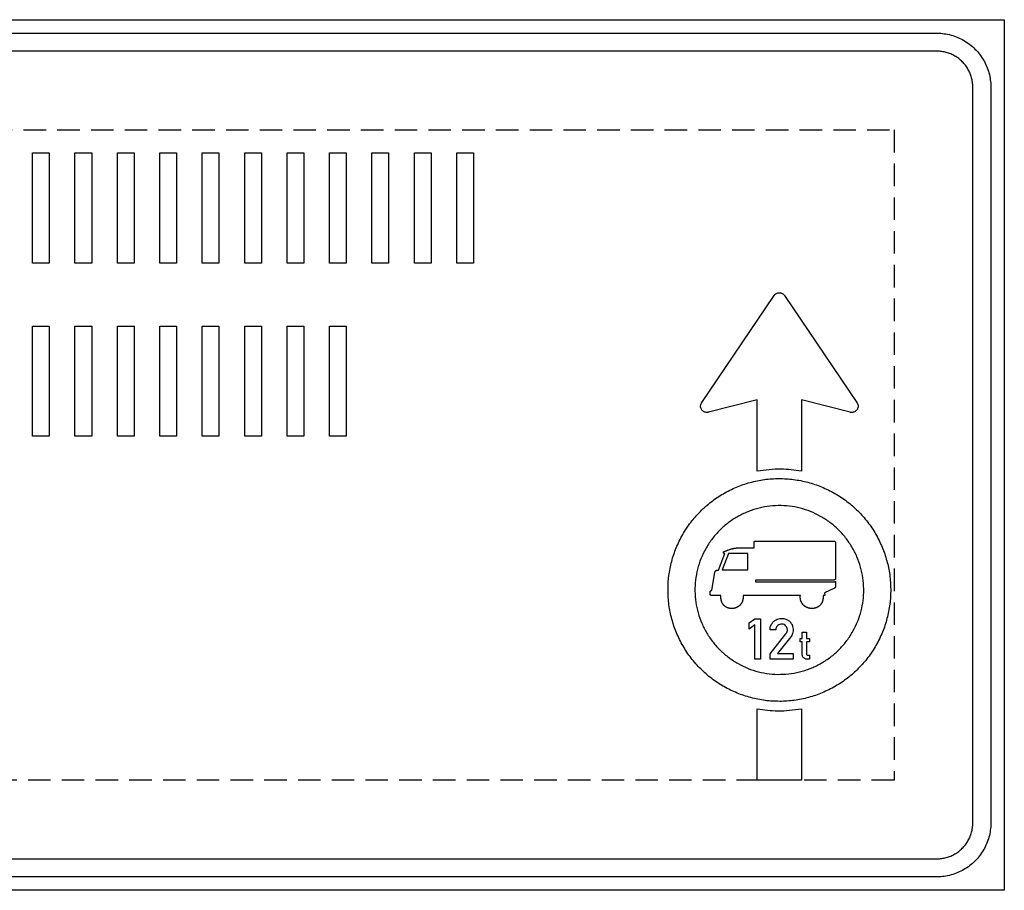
# Model space of a CAD drawing. Header units: millimetres. Extents: x -6797 to 5146, y -16511 to 8624.
# Tile 6 of 6: x 2957 to 5146, y 3586 to 5521. Entities that reach past the tile are written whole.
import ezdxf

# ---------------------------------------------------------------- set-up
doc = ezdxf.new("R2010")
doc.units = ezdxf.units.MM
doc.header["$LTSCALE"] = 5
doc.linetypes.add('ČÁRKOVANÁX2', pattern=[1.5, 1, -0.5])
doc.layers.add('Značka', color=7, linetype='Continuous')

msp = doc.modelspace()

# ---------------------------------------------------------------- linework, layer by layer
at = {"layer": 'Značka', "color": 5}
for points in [[(1145.8, 3585.6), (1145.8, 5520.6), (5145.8, 5520.6), (5145.8, 3585.6), (1145.8, 3585.6)], [(2985.8, 4979.6), (2985.8, 5224.6), (3022.9, 5224.6), (3022.9, 4979.6), (2985.8, 4979.6)], [(3080.1, 4979.6), (3080.1, 5224.6), (3117.2, 5224.6), (3117.2, 4979.6), (3080.1, 4979.6)], [(3174.4, 4979.6), (3174.4, 5224.6), (3211.5, 5224.6), (3211.5, 4979.6), (3174.4, 4979.6)], [(3268.7, 4979.6), (3268.7, 5224.6), (3305.8, 5224.6), (3305.8, 4979.6), (3268.7, 4979.6)], [(3363, 4979.6), (3363, 5224.6), (3400.1, 5224.6), (3400.1, 4979.6), (3363, 4979.6)], [(3457.3, 4979.6), (3457.3, 5224.6), (3494.4, 5224.6), (3494.4, 4979.6), (3457.3, 4979.6)], [(3551.6, 4979.6), (3551.6, 5224.6), (3588.7, 5224.6), (3588.7, 4979.6), (3551.6, 4979.6)], [(3645.9, 4979.6), (3645.9, 5224.6), (3683, 5224.6), (3683, 4979.6), (3645.9, 4979.6)], [(3740.2, 4979.6), (3740.2, 5224.6), (3777.3, 5224.6), (3777.3, 4979.6), (3740.2, 4979.6)], [(3834.5, 4979.6), (3834.5, 5224.6), (3871.6, 5224.6), (3871.6, 4979.6), (3834.5, 4979.6)], [(3928.8, 4979.6), (3928.8, 5224.6), (3965.9, 5224.6), (3965.9, 4979.6), (3928.8, 4979.6)], [(2985.8, 4594.6), (2985.8, 4839.6), (3022.9, 4839.6), (3022.9, 4594.6), (2985.8, 4594.6)], [(3080.1, 4594.6), (3080.1, 4839.6), (3117.2, 4839.6), (3117.2, 4594.6), (3080.1, 4594.6)], [(3174.4, 4594.6), (3174.4, 4839.6), (3211.5, 4839.6), (3211.5, 4594.6), (3174.4, 4594.6)], [(3268.7, 4594.6), (3268.7, 4839.6), (3305.8, 4839.6), (3305.8, 4594.6), (3268.7, 4594.6)], [(3363, 4594.6), (3363, 4839.6), (3400.1, 4839.6), (3400.1, 4594.6), (3363, 4594.6)], [(3457.3, 4594.6), (3457.3, 4839.6), (3494.4, 4839.6), (3494.4, 4594.6), (3457.3, 4594.6)], [(3551.6, 4594.6), (3551.6, 4839.6), (3588.7, 4839.6), (3588.7, 4594.6), (3551.6, 4594.6)], [(3645.9, 4594.6), (3645.9, 4839.6), (3683, 4839.6), (3683, 4594.6), (3645.9, 4594.6)], [(4518.6, 4297.5), (4575.8, 4297.5), (4575.8, 4333.9), (4532.8, 4333.9), (4518.6, 4297.5)], [(4591.2, 4099.3), (4591.2, 4175.7), (4578.4, 4166), (4578.4, 4179.7), (4591.3, 4189.3), (4604, 4189.3), (4604, 4099.3), (4591.2, 4099.3)]]:
    msp.add_lwpolyline(points, dxfattribs=at)
for points in [[(1295.8, 5490.6), (4995.8, 5490.6), (4996.2, 5490.6), (4996.7, 5490.6, -0.03218), (5012.2, 5489.5, -0.035443), (5027.4, 5486.3, -0.036267), (5042.2, 5481.3, -0.034421), (5056, 5474.3, -0.033721), (5069, 5465.7, -0.034085), (5080.6, 5455.4, -0.034209), (5090.9, 5443.8, -0.034229), (5099.5, 5430.8, -0.034044), (5106.5, 5417, -0.033412), (5111.5, 5402.2, -0.034127), (5114.7, 5387, -0.036745), (5115.8, 5371.5), (5115.8, 5371), (5115.8, 5370.6), (5115.8, 3735.6), (5115.8, 3735.1), (5115.8, 3734.6, -0.03218), (5114.7, 3719.1, -0.035443), (5111.5, 3703.9, -0.036267), (5106.5, 3689.2, -0.034421), (5099.5, 3675.3, -0.033721), (5090.9, 3662.4, -0.034085), (5080.6, 3650.7, -0.034209), (5069, 3640.4, -0.034229), (5056, 3631.8, -0.034044), (5042.2, 3624.9, -0.033412), (5027.4, 3619.8, -0.034127), (5012.2, 3616.6, -0.036745), (4996.7, 3615.6), (4996.2, 3615.6), (4995.8, 3615.6), (1295.8, 3615.6)], [(1295.8, 3655.6), (4995.8, 3655.6), (4996.1, 3655.6), (4996.4, 3655.6, 0.03218), (5006.7, 3656.3, 0.035443), (5016.9, 3658.4, 0.036267), (5026.7, 3661.7, 0.034421), (5036, 3666.4, 0.033721), (5044.6, 3672.1, 0.034085), (5052.3, 3679, 0.034209), (5059.2, 3686.8, 0.034229), (5065, 3695.4, 0.034044), (5069.6, 3704.7, 0.033412), (5072.9, 3714.5, 0.034127), (5075.1, 3724.6, 0.036745), (5075.8, 3734.9), (5075.8, 3735.3), (5075.8, 3735.6), (5075.8, 5370.6), (5075.8, 5370.9), (5075.8, 5371.2, 0.03218), (5075.1, 5381.5, 0.035443), (5072.9, 5391.7, 0.036267), (5069.6, 5401.5, 0.034421), (5065, 5410.8, 0.033721), (5059.2, 5419.4, 0.034085), (5052.3, 5427.1, 0.034209), (5044.6, 5434, 0.034229), (5036, 5439.8, 0.034044), (5026.7, 5444.4, 0.033412), (5016.9, 5447.7, 0.034127), (5006.7, 5449.9, 0.036745), (4996.4, 5450.6), (4996.1, 5450.6), (4995.8, 5450.6), (1295.8, 5450.6)], [(4596.7, 4517.2), (4596.7, 4675.6), (4488.2, 4648, -0.003292), (4487.5, 4647.9, -0.009875), (4486.9, 4647.7, -0.051458), (4484.2, 4647.6, -0.051575), (4481.5, 4648, -0.064177), (4478.3, 4649.1, -0.064129), (4475.5, 4651, -0.063999), (4473.3, 4653.5, -0.063877), (4471.7, 4656.5, -0.06353), (4470.8, 4659.8, -0.062356), (4470.8, 4663.1, -0.051628), (4471.4, 4665.8, -0.056307), (4472.4, 4668.3, -0.011232), (4472.8, 4668.8, -0.003745), (4473.1, 4669.4), (4634.1, 4907.4, -0.003326), (4634.5, 4908, -0.009977), (4635, 4908.5, -0.052005), (4636.9, 4910.4, -0.052132), (4639.2, 4911.9, -0.064833), (4642.3, 4913.2, -0.065057), (4645.7, 4913.6, -0.064742), (4649.1, 4913.2, -0.063117), (4652.3, 4911.9, -0.052134), (4654.6, 4910.5, -0.056935), (4656.5, 4908.5, -0.011366), (4656.9, 4908), (4657.3, 4907.4), (4818.3, 4669.4), (4818.7, 4668.8, -0.009875), (4819, 4668.3, -0.051458), (4820.1, 4665.8, -0.051575), (4820.6, 4663.1, -0.064177), (4820.6, 4659.8, -0.064129), (4819.8, 4656.5, -0.063999), (4818.2, 4653.5, -0.063877), (4815.9, 4651, -0.06353), (4813.2, 4649.1, -0.062356), (4810, 4648, -0.051628), (4807.3, 4647.6, -0.056307), (4804.6, 4647.7, -0.011232), (4803.9, 4647.9), (4803.3, 4648), (4694.7, 4675.6), (4694.7, 4517, 0.00786), (4672, 4520, 0.023855), (4649.2, 4521.6, 0.027518), (4623, 4520.3, 0.009051), (4596.7, 4517.2)], [(4692.4, 4240.7), (4565.2, 4240.7), (4565.2, 4240.7), (4565.2, 4240.6), (4565.2, 4240.3), (4565.2, 4239.9), (4565.2, 4239.6), (4565.3, 4239.3), (4565.3, 4238.9), (4565.3, 4238.6), (4565.3, 4238.4), (4565.3, 4238.1), (4565.3, 4237.8), (4565.3, 4237.5), (4565.3, 4237.5), (4565.3, 4237.4), (4565.3, 4237.3), (4565.3, 4237.1), (4565.3, 4236.7), (4565.3, 4236.3, -0.007755), (4565.2, 4235.4, -0.008205), (4565.1, 4234.5, -0.011512), (4565, 4233.2, -0.012022), (4564.8, 4232, -0.012346), (4564.5, 4230.8, -0.012488), (4564.2, 4229.6, -0.010883), (4563.9, 4228.7, -0.012605), (4563.6, 4227.7, -0.014123), (4563.1, 4226.6, -0.008699), (4562.6, 4225.5, -0.008712), (4562, 4224.4, -0.014552), (4561.4, 4223.4, -0.013654), (4560.9, 4222.5, -0.011883), (4560.3, 4221.7, -0.011163), (4559.7, 4220.9, -0.011452), (4559, 4220.2, -0.009503), (4558.5, 4219.6, -0.009962), (4557.9, 4219, -0.011241), (4557.2, 4218.3, -0.008228), (4556.4, 4217.7, -0.009527), (4555.5, 4217, -0.013117), (4554.6, 4216.3, -0.011801), (4553.8, 4215.8, -0.010583), (4553, 4215.3, -0.010047), (4552.1, 4214.8, -0.010176), (4551.3, 4214.4, -0.008361), (4550.6, 4214.1, -0.008698), (4549.9, 4213.8, -0.00986), (4549, 4213.4, -0.007399), (4548.1, 4213.1, -0.008852), (4547, 4212.8, -0.011909), (4545.9, 4212.5, -0.01073), (4545, 4212.3, -0.009815), (4544, 4212.1, -0.009448), (4543.1, 4212, -0.009617), (4542.2, 4211.9, -0.007985), (4541.4, 4211.9, -0.008433), (4540.6, 4211.8, -0.009582), (4539.7, 4211.8, -0.007079), (4538.7, 4211.9, -0.008623), (4537.6, 4211.9, -0.012024), (4536.5, 4212, -0.011026), (4535.6, 4212.2, -0.010222), (4534.6, 4212.3, -0.009986), (4533.7, 4212.5, -0.010306), (4532.8, 4212.8, -0.008673), (4532.1, 4213, -0.009271), (4531.4, 4213.2, -0.010656), (4530.5, 4213.6, -0.007992), (4529.6, 4214, -0.009943), (4528.6, 4214.4, -0.013695), (4527.6, 4215, -0.012492), (4526.8, 4215.4, -0.011529), (4526, 4216, -0.011221), (4525.2, 4216.5, -0.011568), (4524.5, 4217.1, -0.00974), (4523.9, 4217.6, -0.010465), (4523.3, 4218.1, -0.011994), (4522.7, 4218.8, -0.008931), (4522, 4219.5, -0.009683), (4521.3, 4220.3, -0.013089), (4520.7, 4221.1, -0.01166), (4520.2, 4221.7, -0.010345), (4519.8, 4222.5, -0.009715), (4519.3, 4223.2, -0.009729), (4518.9, 4223.9, -0.007898), (4518.6, 4224.5, -0.008099), (4518.3, 4225.2, -0.009106), (4518, 4226, -0.006784), (4517.7, 4226.7, -0.010255), (4517.2, 4228, -0.013261), (4516.8, 4229.3, -0.01187), (4516.5, 4230.4, -0.011015), (4516.3, 4231.4, -0.010456), (4516.1, 4232.5, -0.010192), (4516, 4233.6, -0.008999), (4515.9, 4234.5, -0.010945), (4515.8, 4235.4, -0.010638), (4515.8, 4236.5, -0.002176), (4515.9, 4237.6), (4515.9, 4238), (4515.9, 4238.4), (4515.9, 4238.7), (4515.9, 4239), (4515.9, 4239.3), (4515.9, 4239.6), (4515.9, 4239.8), (4516, 4240.1), (4516, 4240.3), (4516, 4240.6), (4516, 4240.7), (4516, 4240.7), (4496.5, 4240.7), (4496.5, 4240.7), (4496.5, 4240.7), (4496.4, 4240.7), (4496.4, 4240.7), (4496.4, 4240.7), (4496.4, 4240.7), (4496.3, 4240.7), (4496.3, 4240.7), (4496.3, 4240.7), (4496.2, 4240.7), (4496.2, 4240.7), (4496.2, 4240.7), (4496, 4240.7), (4495.8, 4240.7), (4495.6, 4240.7), (4495.4, 4240.7), (4495.2, 4240.7), (4495.1, 4240.8), (4494.9, 4240.8), (4494.8, 4240.8), (4494.6, 4240.8), (4494.5, 4240.8), (4494.3, 4240.9), (4494.2, 4240.9), (4494.1, 4240.9), (4494, 4241), (4493.9, 4241), (4493.8, 4241), (4493.7, 4241), (4493.7, 4241.1), (4493.6, 4241.1), (4493.5, 4241.2), (4493.4, 4241.2), (4493.3, 4241.2), (4493.3, 4241.3), (4493.2, 4241.3), (4493.1, 4241.3), (4493.1, 4241.4), (4493, 4241.4), (4493, 4241.4), (4493, 4241.5), (4492.9, 4241.5), (4492.8, 4241.6), (4492.8, 4241.6), (4492.7, 4241.6), (4492.7, 4241.7), (4492.7, 4241.7), (4492.6, 4241.8), (4492.6, 4241.8), (4492.6, 4241.9), (4492.5, 4241.9), (4492.5, 4242), (4492.4, 4242), (4492.4, 4242.1), (4492.4, 4242.1), (4492.3, 4242.2), (4492.3, 4242.3), (4492.3, 4242.3), (4492.3, 4242.4), (4492.2, 4242.4), (4492.2, 4242.5), (4492.2, 4242.5), (4492.2, 4242.6), (4492.1, 4242.6), (4492.1, 4242.7), (4492.1, 4242.8), (4492.1, 4242.8), (4492.1, 4242.9), (4492.1, 4242.9), (4492.1, 4243), (4492.1, 4243), (4492, 4243.1), (4492, 4243.2), (4492, 4243.2), (4492, 4243.3), (4492, 4243.4), (4492, 4243.4), (4492, 4243.5), (4492, 4243.6), (4492, 4243.6), (4492, 4243.7), (4492, 4243.8), (4492, 4243.8), (4492, 4243.8), (4492, 4243.8), (4492, 4243.9), (4492, 4243.9), (4492, 4243.9), (4492, 4243.9), (4492, 4243.9), (4492, 4243.9), (4492, 4244), (4492, 4244), (4492, 4244.1), (4492, 4244.2), (4492, 4244.4), (4492, 4244.7), (4492, 4245), (4492, 4245.5), (4492, 4245.9), (4492, 4246.3), (4492, 4246.8), (4492, 4247.1), (4492, 4247.5), (4492, 4247.9), (4492, 4248.4), (4492, 4248.6), (4492, 4248.7), (4492, 4248.9), (4492, 4249), (4492, 4249.2), (4492, 4249.4), (4492.1, 4249.5), (4492.1, 4249.6), (4492.1, 4249.7), (4492.1, 4249.9), (4492.2, 4250), (4492.2, 4250.1), (4492.2, 4250.2), (4492.3, 4250.3), (4492.3, 4250.4), (4492.3, 4250.5), (4492.3, 4250.5), (4492.4, 4250.6), (4492.4, 4250.7), (4492.5, 4250.8), (4492.5, 4250.8, -0.009222), (4492.5, 4250.9), (4492.6, 4251, -0.008298), (4492.6, 4251.1, -0.008246), (4492.7, 4251.1, -0.008646), (4492.7, 4251.2, -0.007457), (4492.8, 4251.2, -0.008233), (4492.8, 4251.3, -0.009391), (4492.9, 4251.3, -0.006589), (4492.9, 4251.4, -0.007624), (4493, 4251.5, -0.010647), (4493.1, 4251.5, -0.009557), (4493.1, 4251.6, -0.008394), (4493.2, 4251.6, -0.007869), (4493.3, 4251.7, -0.007948), (4493.3, 4251.7), (4493.4, 4251.8), (4493.4, 4251.8), (4493.5, 4251.8), (4493.6, 4251.9), (4493.7, 4251.9), (4493.8, 4252), (4493.8, 4252), (4493.9, 4252), (4494, 4252.1), (4494.1, 4252.1), (4494.1, 4252.1), (4494.2, 4252.1), (4494.3, 4252.2), (4494.4, 4252.2), (4494.4, 4252.2), (4494.5, 4252.2), (4494.6, 4252.2), (4494.6, 4252.2), (4494.7, 4252.2), (4494.7, 4252.2), (4494.8, 4252.3), (4494.8, 4252.3), (4494.9, 4252.3), (4494.9, 4252.3), (4495, 4252.3), (4495.1, 4252.3), (4495.2, 4252.3), (4495.3, 4252.3), (4495.4, 4252.3), (4495.5, 4252.3), (4495.5, 4252.3), (4495.6, 4252.3), (4495.7, 4252.3), (4495.8, 4252.3), (4495.8, 4252.3), (4495.8, 4252.3), (4495.9, 4252.3), (4495.9, 4252.3), (4495.9, 4252.3), (4495.9, 4252.3), (4496, 4252.3), (4496, 4252.3), (4496, 4252.3), (4496, 4252.3), (4496, 4252.3), (4496, 4252.4), (4502.5, 4292.2), (4502.5, 4292.2), (4502.5, 4292.2), (4502.5, 4292.2), (4502.5, 4292.2), (4502.5, 4292.3), (4502.5, 4292.3), (4502.5, 4292.4), (4502.5, 4292.4), (4502.6, 4292.5), (4502.6, 4292.6), (4502.6, 4292.6), (4502.6, 4292.7), (4502.6, 4292.7), (4502.6, 4292.8), (4502.6, 4292.9), (4502.6, 4292.9), (4502.6, 4292.9), (4502.7, 4292.9), (4502.7, 4293), (4502.7, 4293.1), (4502.7, 4293.2), (4502.8, 4293.4, -0.005076), (4502.9, 4293.6, -0.009313), (4503.1, 4293.9, -0.01259), (4503.2, 4294.2, -0.015253), (4503.4, 4294.5, -0.017813), (4503.5, 4294.8, -0.015508), (4503.7, 4295, -0.015123), (4503.8, 4295.2, -0.017391), (4504, 4295.4, -0.01842), (4504.3, 4295.6), (4504.3, 4295.6), (4504.3, 4295.7), (4504.3, 4295.7), (4504.3, 4295.7), (4504.3, 4295.7), (4504.4, 4295.7), (4504.4, 4295.7), (4504.4, 4295.7), (4504.4, 4295.7), (4504.4, 4295.7), (4504.4, 4295.7), (4504.4, 4295.7), (4504.4, 4295.7), (4504.4, 4295.7), (4504.5, 4295.8), (4504.5, 4295.8, -0.010254), (4504.7, 4295.9, -0.008922), (4504.8, 4296, -0.020091), (4505.2, 4296.2, -0.017938), (4505.6, 4296.4, -0.021404), (4506.1, 4296.6, -0.017376), (4506.7, 4296.8, -0.014701), (4507.3, 4297, -0.012686), (4507.9, 4297.1, -0.00864), (4508.3, 4297.2, -0.007504), (4508.8, 4297.2, -0.007064), (4509.3, 4297.3, -0.007173), (4509.8, 4297.3), (4509.8, 4297.3), (4509.9, 4297.3), (4509.9, 4297.3), (4509.9, 4297.3), (4510, 4297.3), (4510, 4297.3), (4510, 4297.3), (4510.1, 4297.3), (4510.1, 4297.3), (4510.2, 4297.3), (4510.2, 4297.3), (4510.3, 4297.3), (4510.3, 4297.3), (4510.4, 4297.3), (4510.4, 4297.3), (4510.5, 4297.3), (4510.5, 4297.3), (4510.5, 4297.3), (4524.9, 4334.1), (4524.9, 4334.1), (4524.9, 4334.1), (4524.8, 4334.1), (4524.8, 4334.1), (4524.8, 4334.1), (4524.8, 4334.1), (4524.7, 4334.1), (4524.7, 4334.1), (4524.7, 4334.1), (4524.6, 4334.1), (4524.6, 4334.1), (4524.6, 4334.1), (4524.4, 4334.1), (4524.2, 4334.1), (4524, 4334.1), (4523.9, 4334.2), (4523.7, 4334.2), (4523.5, 4334.2), (4523.4, 4334.2), (4523.3, 4334.3), (4523.1, 4334.3), (4523, 4334.4), (4522.8, 4334.4), (4522.7, 4334.5), (4522.6, 4334.5), (4522.5, 4334.6), (4522.4, 4334.6), (4522.3, 4334.7), (4522.2, 4334.7), (4522.1, 4334.8), (4522, 4334.9), (4522, 4334.9), (4521.9, 4335), (4521.8, 4335), (4521.8, 4335.1), (4521.7, 4335.2), (4521.7, 4335.2), (4521.6, 4335.3), (4521.6, 4335.3), (4521.5, 4335.4), (4521.5, 4335.4), (4521.5, 4335.5), (4521.4, 4335.6), (4521.4, 4335.6), (4521.4, 4335.7), (4521.3, 4335.8), (4521.3, 4335.8), (4521.3, 4335.9), (4521.3, 4335.9), (4521.3, 4336), (4521.2, 4336.1), (4521.2, 4336.1), (4521.2, 4336.2), (4521.2, 4336.3), (4521.2, 4336.4), (4521.2, 4336.4), (4521.2, 4336.5), (4521.3, 4336.6), (4521.3, 4336.6), (4521.3, 4336.7), (4521.3, 4336.8), (4521.3, 4336.8), (4521.4, 4336.9, -0.015549), (4521.4, 4337, -0.013294), (4521.4, 4337.1, -0.011222), (4521.5, 4337.2, -0.010032), (4521.5, 4337.2, -0.009659), (4521.6, 4337.3, -0.007391), (4521.6, 4337.4, -0.006974), (4521.7, 4337.4, -0.00764), (4521.7, 4337.5, -0.005963), (4521.8, 4337.6, -0.008977), (4521.9, 4337.7, -0.010811), (4522, 4337.8, -0.009097), (4522.1, 4337.8, -0.007764), (4522.1, 4337.9, -0.006936), (4522.2, 4338, -0.00659), (4522.3, 4338.1, -0.005061), (4522.4, 4338.1), (4522.5, 4338.2, -0.005162), (4522.6, 4338.2), (4522.7, 4338.3, -0.006772), (4522.9, 4338.4, -0.009296), (4523.1, 4338.6, -0.008133), (4523.3, 4338.7, -0.006832), (4523.4, 4338.7, -0.006098), (4523.6, 4338.8, -0.005936), (4523.8, 4338.9), (4524, 4339), (4524.1, 4339.1), (4524.3, 4339.1), (4524.5, 4339.2), (4524.6, 4339.2), (4524.6, 4339.3), (4524.7, 4339.3), (4524.8, 4339.3), (4524.8, 4339.3), (4524.9, 4339.3), (4524.9, 4339.3), (4525, 4339.4), (4525, 4339.4), (4525.1, 4339.4), (4525.1, 4339.4), (4525.2, 4339.4), (4525.2, 4339.4), (4525.2, 4339.5), (4525.3, 4339.5), (4525.3, 4339.5), (4525.4, 4339.5), (4525.4, 4339.5), (4525.4, 4339.5), (4525.5, 4339.5), (4525.6, 4339.6), (4525.7, 4339.6), (4525.8, 4339.7), (4525.9, 4339.7), (4526, 4339.7), (4526.1, 4339.8), (4526.2, 4339.8), (4526.2, 4339.8), (4526.3, 4339.9), (4526.4, 4339.9), (4526.8, 4340), (4527.1, 4340.2), (4527.4, 4340.3), (4527.7, 4340.4), (4528, 4340.5), (4528.3, 4340.6), (4528.5, 4340.7), (4528.8, 4340.8), (4529.1, 4340.9), (4529.4, 4341), (4529.9, 4341.2), (4530.5, 4341.5), (4531, 4341.6), (4531.5, 4341.8), (4532.1, 4342), (4532.6, 4342.2), (4533, 4342.3), (4533.4, 4342.5), (4533.9, 4342.6), (4534.4, 4342.8), (4535.1, 4343.1, -0.002233), (4535.8, 4343.3), (4536.4, 4343.5), (4537, 4343.7), (4537.6, 4343.9), (4538.2, 4344), (4538.7, 4344.2), (4539.2, 4344.3), (4539.8, 4344.5), (4540.4, 4344.6), (4541.1, 4344.8, -0.002519), (4541.7, 4344.9), (4542.3, 4345.1), (4542.8, 4345.2), (4543.4, 4345.3), (4543.9, 4345.4), (4544.3, 4345.5), (4544.8, 4345.6), (4545.3, 4345.7), (4545.9, 4345.8), (4546.6, 4345.9), (4547.4, 4346.1), (4548, 4346.2), (4548.6, 4346.3, -0.003142), (4549.2, 4346.3, -0.003783), (4549.8, 4346.4), (4550.3, 4346.5), (4550.8, 4346.5, -0.004227), (4551.4, 4346.6, -0.005192), (4551.9, 4346.6), (4552, 4346.6), (4552.1, 4346.6), (4552.1, 4346.6), (4552.1, 4346.6), (4552.2, 4346.6), (4552.2, 4346.6), (4552.3, 4346.6), (4552.4, 4346.6), (4552.5, 4346.6), (4552.6, 4346.6), (4552.7, 4346.7), (4552.8, 4346.7), (4552.9, 4346.7), (4553, 4346.7), (4553.1, 4346.7), (4553.2, 4346.7), (4553.2, 4346.7), (4553.2, 4346.7), (4589.4, 4346.7), (4589.4, 4357.1), (4589.4, 4357.1), (4589.4, 4357.1), (4589.4, 4357.2), (4589.4, 4357.2), (4589.4, 4357.3), (4589.4, 4357.3), (4589.4, 4357.3), (4589.4, 4357.4), (4589.4, 4357.4), (4589.4, 4357.4), (4589.4, 4357.5), (4589.4, 4357.5), (4589.4, 4357.7), (4589.4, 4357.9), (4589.4, 4358.1), (4589.4, 4358.3), (4589.5, 4358.5), (4589.5, 4358.7), (4589.5, 4358.8), (4589.5, 4359), (4589.6, 4359.1), (4589.6, 4359.3), (4589.7, 4359.5), (4589.7, 4359.6), (4589.7, 4359.7), (4589.8, 4359.8), (4589.8, 4359.9), (4589.8, 4360), (4589.9, 4360.1), (4589.9, 4360.1, -0.00904), (4590, 4360.2), (4590, 4360.3), (4590.1, 4360.4, -0.009052), (4590.1, 4360.5, -0.008496), (4590.2, 4360.5, -0.008094), (4590.2, 4360.6, -0.008033), (4590.3, 4360.7, -0.008363), (4590.3, 4360.7, -0.007184), (4590.4, 4360.8, -0.007945), (4590.4, 4360.8, -0.008996), (4590.5, 4360.9, -0.006185), (4590.5, 4360.9, -0.007237), (4590.6, 4361, -0.010324), (4590.7, 4361.1, -0.009289), (4590.7, 4361.1, -0.008102), (4590.8, 4361.1, -0.007554), (4590.8, 4361.2), (4590.9, 4361.2), (4591, 4361.3), (4591, 4361.3), (4591.1, 4361.3), (4591.2, 4361.4, -0.008826), (4591.3, 4361.4, -0.010294), (4591.4, 4361.5), (4591.5, 4361.5), (4591.6, 4361.5), (4591.7, 4361.6), (4591.8, 4361.6), (4591.8, 4361.6), (4591.9, 4361.6), (4592, 4361.7), (4592.1, 4361.7), (4592.2, 4361.7), (4592.3, 4361.7), (4592.4, 4361.7), (4592.5, 4361.7), (4592.6, 4361.8), (4592.7, 4361.8), (4592.7, 4361.8), (4592.8, 4361.8), (4592.9, 4361.8), (4593, 4361.8), (4593.1, 4361.8), (4593.3, 4361.8), (4593.4, 4361.8), (4593.5, 4361.8), (4593.6, 4361.8), (4593.8, 4361.8), (4593.9, 4361.8), (4594, 4361.8), (4594.1, 4361.8), (4594.2, 4361.8), (4594.2, 4361.8), (4594.2, 4361.8), (4766.9, 4361.8), (4767, 4361.8), (4767.1, 4361.8, -0.050327), (4767.7, 4361.7, -0.055281), (4768.3, 4361.5, -0.049392), (4768.8, 4361.2, -0.042099), (4769.2, 4360.8, -0.041536), (4769.6, 4360.3, -0.03685), (4770, 4359.8, -0.030341), (4770.2, 4359.2, -0.026823), (4770.4, 4358.7, -0.028121), (4770.5, 4358.1, -0.032382), (4770.5, 4357.5), (4770.6, 4357.4), (4770.6, 4357.3), (4770.6, 4357.3), (4770.6, 4356.1), (4770.6, 4354.9), (4770.6, 4352.6), (4770.6, 4350.2), (4770.6, 4344.4), (4770.6, 4338.5), (4770.6, 4330.7), (4770.6, 4322.9), (4770.6, 4315.2), (4770.6, 4307.4), (4770.6, 4301.1), (4770.6, 4294.9), (4770.6, 4288.3), (4770.6, 4281.6), (4770.6, 4280.5), (4770.6, 4279.3), (4770.6, 4279.3), (4770.6, 4279.2), (4770.6, 4279.2), (4770.6, 4279.1), (4770.5, 4279), (4770.5, 4278.9), (4770.5, 4278.7), (4770.5, 4278.6), (4770.5, 4278.4), (4770.5, 4278.2), (4770.5, 4278.1), (4770.5, 4278), (4770.4, 4277.8), (4770.4, 4277.7), (4770.4, 4277.5), (4770.3, 4277.4), (4770.3, 4277.3), (4770.3, 4277.3), (4770.3, 4277.2), (4770.2, 4277.1), (4770.2, 4277), (4770.2, 4276.9), (4770.1, 4276.9), (4770.1, 4276.8), (4770, 4276.7, -0.011455), (4770, 4276.6, -0.010616), (4769.9, 4276.5, -0.009527), (4769.9, 4276.4, -0.009111), (4769.8, 4276.4, -0.00934), (4769.8, 4276.3, -0.00782), (4769.7, 4276.2, -0.008327), (4769.7, 4276.2, -0.009386), (4769.6, 4276.1, -0.006669), (4769.5, 4276.1, -0.008828), (4769.4, 4276, -0.012493), (4769.4, 4275.9, -0.011089), (4769.3, 4275.9, -0.009392), (4769.2, 4275.8, -0.008496), (4769.1, 4275.8, -0.008358), (4769, 4275.7), (4769, 4275.7), (4768.9, 4275.6), (4768.8, 4275.6), (4768.7, 4275.5), (4768.6, 4275.5, -0.009686), (4768.4, 4275.4), (4768.3, 4275.4), (4768.2, 4275.4), (4768.1, 4275.3), (4768, 4275.3), (4767.9, 4275.3), (4767.8, 4275.2), (4767.7, 4275.2), (4767.5, 4275.2), (4767.3, 4275.2), (4767.1, 4275.1), (4766.9, 4275.1), (4766.7, 4275.1), (4766.5, 4275.1), (4766.3, 4275.1), (4766.1, 4275), (4766, 4275), (4765.8, 4275), (4765.6, 4275), (4765.5, 4275), (4765.5, 4275), (4765.5, 4275), (4765.4, 4275), (4765.4, 4275), (4765.3, 4275), (4765.3, 4275), (4765.3, 4275), (4765.2, 4275), (4765.2, 4275), (4765.2, 4275), (4765.2, 4275), (4593, 4275), (4593, 4271.3), (4766, 4271.3), (4767.3, 4271.3), (4767.3, 4271.3), (4767.3, 4271.3), (4767.4, 4271.3), (4767.5, 4271.3), (4767.6, 4271.3), (4767.7, 4271.3), (4767.8, 4271.3), (4767.9, 4271.3), (4768, 4271.3), (4768.1, 4271.4), (4768.2, 4271.4), (4768.3, 4271.4), (4768.4, 4271.4), (4768.5, 4271.4), (4768.6, 4271.4), (4768.7, 4271.4), (4768.8, 4271.4), (4768.9, 4271.5), (4769, 4271.5), (4769.1, 4271.5), (4769.2, 4271.5), (4769.3, 4271.5), (4769.4, 4271.6), (4769.4, 4271.6), (4769.5, 4271.6), (4769.6, 4271.7), (4769.7, 4271.7), (4769.7, 4271.7), (4769.8, 4271.8), (4769.9, 4271.8, 0.009496), (4769.9, 4271.8, 0.007985), (4770, 4271.9, 0.008526), (4770.1, 4271.9, 0.010735), (4770.1, 4272, 0.009635), (4770.2, 4272, 0.009184), (4770.2, 4272.1, 0.009126), (4770.3, 4272.1, 0.009514), (4770.3, 4272.2, 0.007944), (4770.4, 4272.2, 0.008369), (4770.4, 4272.3, 0.010014), (4770.4, 4272.3, 0.008721), (4770.5, 4272.4), (4770.5, 4272.4), (4770.5, 4272.4), (4770.5, 4272.4), (4770.5, 4272.4), (4770.5, 4272.4), (4770.5, 4272.4), (4770.5, 4272.5), (4770.5, 4272.5), (4770.5, 4272.5), (4770.6, 4272.5), (4770.6, 4260.8), (4770.6, 4260.8), (4770.6, 4260.7), (4770.6, 4260.7), (4770.6, 4260.7), (4770.5, 4260.7), (4770.5, 4260.7), (4770.5, 4260.6), (4770.5, 4260.6), (4770.5, 4260.6), (4770.5, 4260.6), (4770.5, 4260.6), (4770.5, 4260.5), (4770.5, 4260.5), (4770.5, 4260.5), (4770.5, 4260.4), (4770.5, 4260.3), (4770.5, 4260.1), (4770.5, 4260), (4770.5, 4259.9), (4770.4, 4259.8), (4770.4, 4259.7), (4770.4, 4259.6), (4770.4, 4259.5), (4770.3, 4259.3), (4770.3, 4259.2, -0.010384), (4770.2, 4259.1), (4770.2, 4259), (4770.1, 4258.9), (4770.1, 4258.8, -0.007978), (4770, 4258.7), (4770, 4258.7), (4769.9, 4258.6, -0.007602), (4769.9, 4258.5, -0.006253), (4769.8, 4258.4, -0.008261), (4769.7, 4258.3, -0.010004), (4769.6, 4258.2, -0.008617), (4769.6, 4258.1, -0.007733), (4769.5, 4258, -0.007196), (4769.4, 4257.9, -0.006995), (4769.3, 4257.8, -0.005695), (4769.2, 4257.8, -0.006052), (4769.2, 4257.7, -0.006371), (4769.1, 4257.6, -0.003537), (4769, 4257.6, -0.003743), (4768.9, 4257.5, -0.006364), (4768.8, 4257.4, -0.005847), (4768.7, 4257.3), (4768.6, 4257.3), (4768.5, 4257.2), (4768.4, 4257.2), (4768.3, 4257.1), (4768.2, 4257.1), (4768.1, 4257), (4768, 4257), (4767.9, 4256.9), (4767.8, 4256.8), (4767.6, 4256.8), (4767.5, 4256.7), (4767.4, 4256.6), (4767.3, 4256.6), (4767.2, 4256.5), (4767.1, 4256.5), (4767, 4256.5), (4766.9, 4256.4), (4766.9, 4256.4), (4766.9, 4256.4), (4766.9, 4256.4), (4766.9, 4256.4), (4766.8, 4256.4), (4766.8, 4256.4), (4766.8, 4256.4), (4766.8, 4256.4), (4766.8, 4256.3), (4766.8, 4256.3), (4766.7, 4256.3), (4766.7, 4256.3), (4766.7, 4256.3), (4766.7, 4256.3), (4746.3, 4246.7), (4747.1, 4240.7), (4743.1, 4240.7), (4743.1, 4240.7), (4743.1, 4240.6), (4743.1, 4240.2), (4743.1, 4239.8), (4743.1, 4239.4), (4743.1, 4239.1), (4743.1, 4238.7), (4743.1, 4238.3), (4743.1, 4237.9), (4743.1, 4237.6), (4743.1, 4237.3), (4743.1, 4237), (4743.1, 4237), (4743.1, 4236.9), (4743.1, 4236.7), (4743.1, 4236.5), (4743.1, 4236.1), (4743.1, 4235.7, -0.00722), (4743, 4234.8, -0.00774), (4742.9, 4233.8, -0.011024), (4742.7, 4232.5, -0.011717), (4742.5, 4231.3, -0.012196), (4742.2, 4230, -0.01248), (4741.8, 4228.8, -0.011005), (4741.5, 4227.8, -0.012878), (4741.1, 4226.8, -0.014502), (4740.6, 4225.6, -0.008941), (4740, 4224.5, -0.008734), (4739.4, 4223.4, -0.01469), (4738.8, 4222.4, -0.013876), (4738.3, 4221.5, -0.012202), (4737.7, 4220.7, -0.011582), (4737, 4220, -0.011977), (4736.3, 4219.2, -0.010016), (4735.8, 4218.6, -0.010587), (4735.2, 4218.1, -0.012061), (4734.4, 4217.4, -0.008995), (4733.6, 4216.8, -0.010307), (4732.7, 4216.1, -0.013933), (4731.8, 4215.5, -0.012458), (4730.9, 4215, -0.011155), (4730.1, 4214.6, -0.010558), (4729.2, 4214.1, -0.01064), (4728.4, 4213.8, -0.008726), (4727.7, 4213.5, -0.00909), (4726.9, 4213.2, -0.01024), (4726, 4212.9, -0.007528), (4725.1, 4212.7, -0.009042), (4724, 4212.4, -0.012304), (4722.9, 4212.2, -0.011039), (4721.9, 4212, -0.009915), (4721, 4211.9, -0.009413), (4720, 4211.9, -0.009519), (4719.1, 4211.8, -0.007823), (4718.3, 4211.8, -0.008154), (4717.5, 4211.8, -0.009213), (4716.6, 4211.9, -0.006832), (4715.6, 4212, -0.008353), (4714.5, 4212.1, -0.011434), (4713.4, 4212.3, -0.010392), (4712.4, 4212.5, -0.009578), (4711.5, 4212.7, -0.009293), (4710.5, 4212.9, -0.009528), (4709.6, 4213.2, -0.007956), (4708.9, 4213.5, -0.008431), (4708.2, 4213.8, -0.009654), (4707.3, 4214.1, -0.007248), (4706.4, 4214.5, -0.008972), (4705.4, 4215.1, -0.012303), (4704.4, 4215.6, -0.011245), (4703.5, 4216.1, -0.010463), (4702.7, 4216.7, -0.01023), (4701.9, 4217.2, -0.010552), (4701.2, 4217.9, -0.008921), (4700.6, 4218.4, -0.009651), (4700, 4218.9, -0.011021), (4699.3, 4219.6, -0.008036), (4698.7, 4220.3, -0.008529), (4698, 4221, -0.011913), (4697.4, 4221.8, -0.010782), (4696.9, 4222.5, -0.009689), (4696.4, 4223.2, -0.009227), (4695.9, 4223.9, -0.00937), (4695.5, 4224.6, -0.007698), (4695.2, 4225.2, -0.007974), (4694.9, 4225.8, -0.009095), (4694.5, 4226.6, -0.006964), (4694.2, 4227.4, -0.010307), (4693.8, 4228.5, -0.013472), (4693.4, 4229.7, -0.012021), (4693.1, 4230.7, -0.01097), (4692.8, 4231.7, -0.01047), (4692.6, 4232.8, -0.010525), (4692.5, 4233.8, -0.008869), (4692.4, 4234.6, -0.009764), (4692.3, 4235.5, -0.010605), (4692.3, 4236.5, -0.006364), (4692.3, 4237.5), (4692.3, 4237.9), (4692.3, 4238.3), (4692.3, 4238.6), (4692.3, 4238.9), (4692.3, 4239.3), (4692.3, 4239.6), (4692.3, 4239.8), (4692.3, 4240.1), (4692.4, 4240.4), (4692.4, 4240.6), (4692.4, 4240.7), (4692.4, 4240.7)], [(4625, 4099.3), (4625, 4111.4), (4660.2, 4155.7, 0.004071), (4660.7, 4156.3, 0.012139), (4661.2, 4157, 0.08299), (4663.1, 4161, 0.094408), (4663.6, 4165.4, 0.092134), (4662.6, 4169.4, 0.08404), (4660.4, 4172.9, 0.098137), (4656.4, 4176, 0.106051), (4651.5, 4177.3, 0.106168), (4646.6, 4176.6, 0.099954), (4642.3, 4174.1, 0.083722), (4639.6, 4171, 0.091648), (4638.2, 4167.2, 0.026146), (4638, 4165.8, 0.008682), (4637.8, 4164.4), (4625, 4164.4, -0.003377), (4625.1, 4165.6, -0.010131), (4625.1, 4166.8, -0.059422), (4626.2, 4172.3, -0.058235), (4628.5, 4177.3, -0.072151), (4632.8, 4182.8, -0.072222), (4638.4, 4186.9, -0.061479), (4643.9, 4189.2, -0.059941), (4649.7, 4190, -0.083063), (4658, 4189.1, -0.087047), (4665.6, 4185.4, -0.087765), (4671.6, 4179.6, -0.087799), (4675.3, 4172.1, -0.068484), (4676.4, 4165.7, -0.062422), (4675.9, 4159.2, -0.05069), (4674.5, 4154.3, -0.061844), (4672.1, 4150, -0.008353), (4671.6, 4149.3, -0.002783), (4671.1, 4148.7), (4641.8, 4112.2), (4676.4, 4112.2), (4676.4, 4099.3), (4625, 4099.3)], [(4713, 4099.3), (4707.1, 4099.3), (4706.7, 4099.4, -0.007839), (4706.2, 4099.4, -0.063539), (4703.6, 4100, -0.071655), (4701.2, 4101.3, -0.079315), (4699, 4103.3, -0.071786), (4697.5, 4105.9, -0.036584), (4697.1, 4107.2, -0.046837), (4696.8, 4108.5, -0.009247), (4696.8, 4108.8), (4696.8, 4109.1), (4696.8, 4138), (4692.2, 4138), (4692.2, 4145.5), (4696.8, 4145.5), (4696.8, 4159.3), (4706, 4159.3), (4706, 4145.5), (4713, 4145.5), (4713, 4138), (4706, 4138), (4706, 4111), (4706, 4110.8), (4706.1, 4110.7, 0.048122), (4706.2, 4109.9, 0.071772), (4706.6, 4109.2, 0.102013), (4707.3, 4108.4, 0.119771), (4708.3, 4108, 0.019541), (4708.5, 4108), (4708.7, 4108), (4713, 4108), (4713, 4099.3)], [(4694.7, 3989), (4694.7, 3830.6), (4596.7, 3830.6), (4596.7, 3989.1, 0.00786), (4619.5, 3986.1, 0.023855), (4642.2, 3984.6, 0.027517), (4668.5, 3985.8, 0.009051), (4694.7, 3989)]]:
    msp.add_lwpolyline(points, format="xyb", dxfattribs=at)
at = {"layer": 'Značka', "color": 6, "linetype": 'ČÁRKOVANÁX2', "ltscale": 10}
msp.add_lwpolyline([(1390.8, 3830.6), (1390.8, 5275.6), (4900.8, 5275.6), (4900.8, 3830.6)], close=True, dxfattribs=at)
at = {"layer": 'Značka', "color": 1}
for points in [[(4893.2, 4253.1, -0.001642), (4893.2, 4251.5, -0.001576), (4893.2, 4249.8, -0.032167), (4890.7, 4217.6, -0.035723), (4883.9, 4185.9, -0.036666), (4873.3, 4155.3, -0.034754), (4858.4, 4126.5, -0.034039), (4840.2, 4099.8, -0.034453), (4818.4, 4075.8, -0.034561), (4793.9, 4054.7, -0.034427), (4766.7, 4037.1, -0.034389), (4737.5, 4023.1, -0.034418), (4706.7, 4013.2, -0.034423), (4674.8, 4007.2, -0.034417), (4642.5, 4005.6, -0.034416), (4610.2, 4008, -0.034417), (4578.6, 4014.9, -0.034417), (4548, 4025.6, -0.034417), (4519.2, 4040.4, -0.034417), (4492.4, 4058.6, -0.034417), (4468.4, 4080.4, -0.034417), (4447.3, 4104.9, -0.034417), (4429.8, 4132.1, -0.034417), (4415.8, 4161.3, -0.034417), (4405.8, 4192.2, -0.034417), (4399.8, 4224, -0.034417), (4398.3, 4256.3, -0.034417), (4400.7, 4288.6, -0.034417), (4407.5, 4320.3, -0.034417), (4418.2, 4350.8, -0.034417), (4433, 4379.6, -0.034417), (4451.3, 4406.4, -0.034417), (4473, 4430.4, -0.034417), (4497.6, 4451.5, -0.034417), (4524.8, 4469, -0.034417), (4554, 4483.1, -0.034417), (4584.8, 4493, -0.034417), (4616.6, 4499, -0.034416), (4649, 4500.6, -0.034417), (4681.3, 4498.1, -0.034418), (4712.9, 4491.3, -0.034416), (4743.5, 4480.6, -0.034417), (4772.3, 4465.8, -0.034418), (4799, 4447.5, -0.034406), (4823, 4425.8, -0.034414), (4844.1, 4401.2, -0.034487), (4861.7, 4374, -0.034419), (4875.7, 4344.8, -0.034076), (4885.6, 4314, -0.032791), (4891.5, 4283.8, -0.034265), (4893.2, 4253.1)], [(4833.2, 4253.1), (4833.2, 4254.3), (4833.2, 4255.5, 0.032167), (4831.4, 4280, 0.035723), (4826.2, 4304, 0.036666), (4818.1, 4327.1, 0.034754), (4806.9, 4348.9, 0.034039), (4793, 4369.2, 0.034453), (4776.6, 4387.4, 0.034561), (4758, 4403.4, 0.034427), (4737.3, 4416.7, 0.034389), (4715.2, 4427.3, 0.034418), (4691.9, 4434.8, 0.034423), (4667.8, 4439.4, 0.034417), (4643.3, 4440.6, 0.034416), (4618.8, 4438.7, 0.034417), (4594.8, 4433.5, 0.034417), (4571.7, 4425.4, 0.034417), (4549.9, 4414.2, 0.034417), (4529.6, 4400.4, 0.034417), (4511.4, 4383.9, 0.034417), (4495.4, 4365.3, 0.034417), (4482.1, 4344.7, 0.034417), (4471.5, 4322.6, 0.034417), (4464, 4299.2, 0.034417), (4459.5, 4275.1, 0.034417), (4458.2, 4250.6, 0.034417), (4460.1, 4226.2, 0.034417), (4465.3, 4202.2, 0.034417), (4473.4, 4179, 0.034417), (4484.6, 4157.2, 0.034417), (4498.4, 4136.9, 0.034417), (4514.9, 4118.8, 0.034417), (4533.5, 4102.8, 0.034417), (4554.1, 4089.5, 0.034417), (4576.2, 4078.9, 0.034417), (4599.6, 4071.3, 0.034417), (4623.7, 4066.8, 0.034416), (4648.2, 4065.6, 0.034417), (4672.6, 4067.4, 0.034418), (4696.6, 4072.6, 0.034416), (4719.8, 4080.7, 0.034417), (4741.6, 4091.9, 0.034418), (4761.9, 4105.8, 0.034406), (4780, 4122.2, 0.034414), (4796, 4140.8, 0.034487), (4809.3, 4161.5, 0.034419), (4819.9, 4183.6, 0.034076), (4827.5, 4206.9, 0.032791), (4831.9, 4229.8, 0.034265), (4833.2, 4253.1)]]:
    msp.add_lwpolyline(points, format="xyb", dxfattribs=at)

doc.saveas('drawing.dxf')
